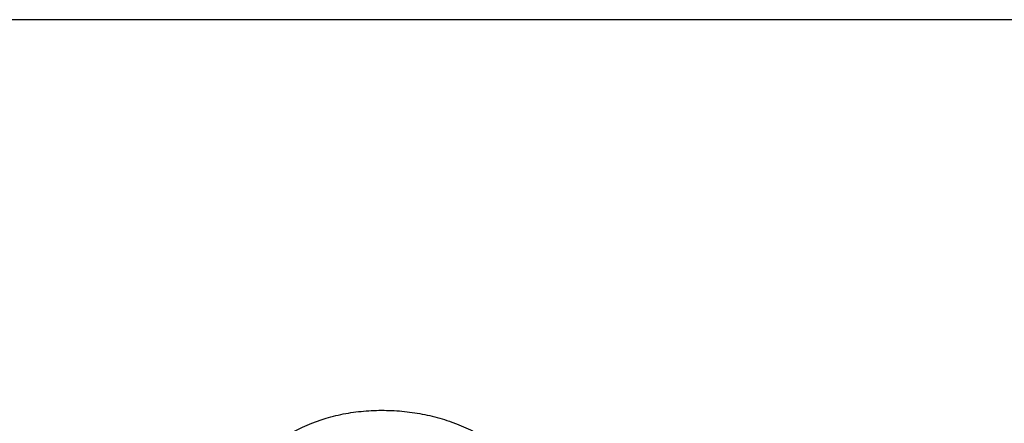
# Model space of a CAD drawing. Header units: millimetres. Extents: x -4265 to -1871, y -660 to 1033.
# Tile 20 of 42: x -3457.3 to -3450.23, y 777.37 to 780.27. Entities that reach past the tile are written whole.
import ezdxf

# ---------------------------------------------------------------- set-up
doc = ezdxf.new("R2010")
doc.units = ezdxf.units.MM

msp = doc.modelspace()

# ---------------------------------------------------------------- linework, layer by layer
msp.add_line((-3439.8144, 780.2716), (-3475.6231, 780.2716))
msp.add_line((-3439.8144, 780.2716), (-3475.6231, 780.2716))
msp.add_open_spline([(-3455.9186, 776.6681), (-3455.899, 776.7135), (-3455.8773, 776.7579), (-3455.8299, 776.844), (-3455.8041, 776.8858), (-3455.7619, 776.9462), (-3455.7472, 776.9659), (-3455.7167, 777.0047), (-3455.7008, 777.0237), (-3455.6518, 777.0788), (-3455.5827, 777.1477), (-3455.5059, 777.2076), (-3455.4455, 777.249), (-3455.4248, 777.2622), (-3455.3826, 777.2876), (-3455.361, 777.2998), (-3455.2525, 777.3575), (-3455.1622, 777.3932), (-3455.0216, 777.4314), (-3454.9738, 777.4415), (-3454.9009, 777.4529), (-3454.8763, 777.456), (-3454.8273, 777.461), (-3454.8028, 777.4629), (-3454.7294, 777.4665), (-3454.6806, 777.4665), (-3454.5829, 777.4623), (-3454.5341, 777.458), (-3454.461, 777.4479), (-3454.4366, 777.444), (-3454.3882, 777.4348), (-3454.3163, 777.4193), (-3454.2465, 777.3984), (-3454.1098, 777.3491), (-3454.0224, 777.3064), (-3453.9389, 777.2532)], degree=3, knots=[0, 0, 0, 0, 0.0625, 0.0625, 0.125, 0.125, 0.15625, 0.15625, 0.1875, 0.1875, 0.25, 0.3125, 0.3125, 0.34375, 0.34375, 0.375, 0.375, 0.5, 0.5, 0.5625, 0.5625, 0.59375, 0.59375, 0.625, 0.625, 0.6875, 0.6875, 0.75, 0.75, 0.78125, 0.78125, 0.8125, 0.875, 0.875, 1, 1, 1, 1])

doc.saveas('drawing.dxf')
